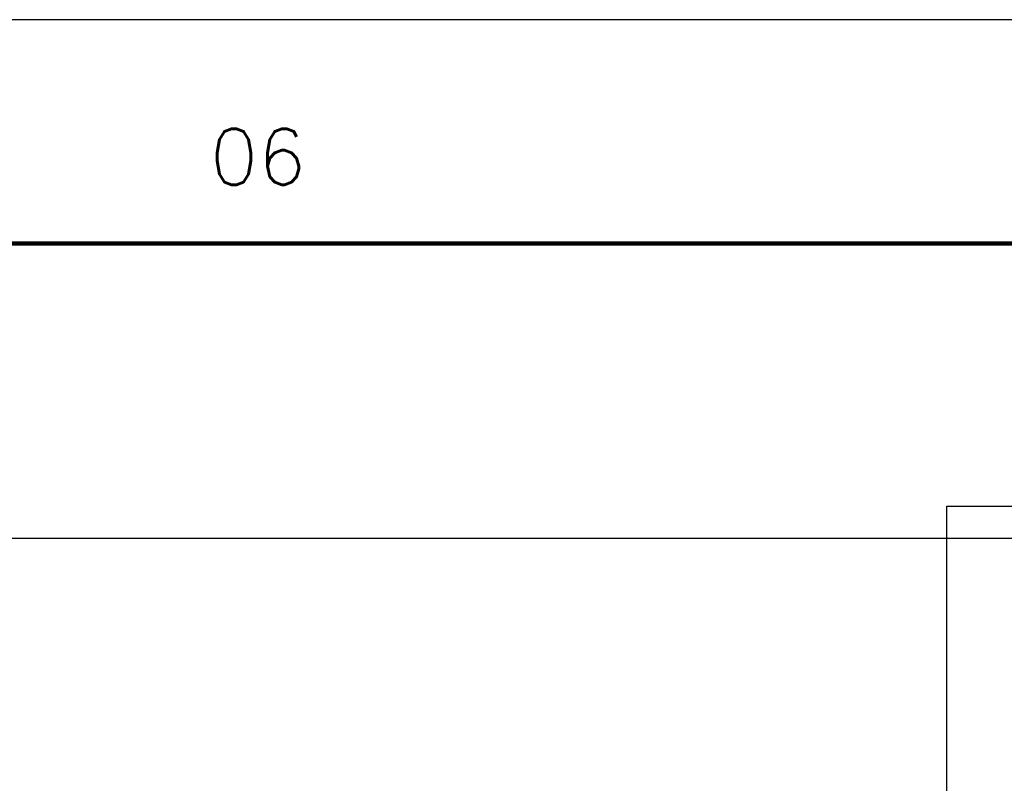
# Model space of a CAD drawing. Header units: millimetres. Extents: x 335 to 739279, y -1 to 84.
# Tile 195 of 244: x 375.18 to 379.57, y 80.18 to 83.59. Entities that reach past the tile are written whole.
import ezdxf

# ---------------------------------------------------------------- set-up
doc = ezdxf.new("R2010")
doc.units = ezdxf.units.MM
doc.header["$MEASUREMENT"] = 0
doc.layers.add('Margem', color=4, linetype='Continuous')
doc.styles.add('ROMANS', font='ROMANS')

msp = doc.modelspace()

# ---------------------------------------------------------------- linework, layer by layer
at = {"color": 7}
for p, q in [((379.3178, 77.8999), (379.3178, 81.4149)), ((379.3178, 81.4149), (385.6058, 81.4149)), ((385.1288, 81.2699), (352.1198, 81.2699))]:
    msp.add_line(p, q, dxfattribs=at)
at = {"layer": 'Margem', "color": 1}
msp.add_line((454.1344, 83.5869), (335.3344, 83.5869), dxfattribs=at)
at = {"layer": 'Margem', "lineweight": 100}
msp.add_line((337.8344, 82.5869), (453.1344, 82.5869), dxfattribs=at)

# ---------------------------------------------------------------- texts
at = {"layer": 'Margem', "color": 1, "insert": (376.2425, 82.8499), "char_height": 0.25, "width": 1.479069, "attachment_point": 8, "line_spacing_factor": 0.798, "style": 'ROMANS'}
msp.add_mtext('06', dxfattribs=at)

doc.saveas('drawing.dxf')
